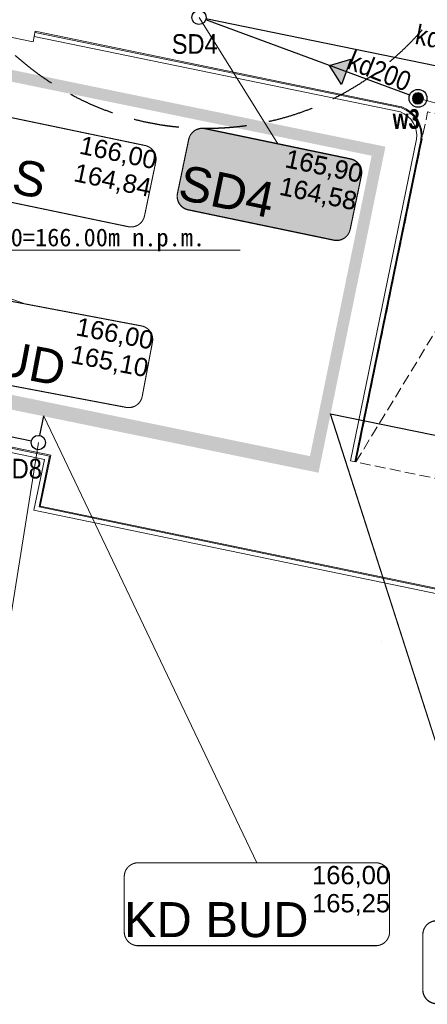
# Model space of a CAD drawing. Header units: millimetres. Extents: x 19047 to 276906, y -533553 to -451719.
# Tile 20 of 36: x 59867 to 71282, y -510258 to -482709. Entities that reach past the tile are written whole.
import ezdxf
from ezdxf.lldxf.tags import DXFTag

# ---------------------------------------------------------------- set-up
doc = ezdxf.new("R2010")
doc.units = ezdxf.units.MM
doc.header["$MEASUREMENT"] = 0
doc.linetypes.add('DASHED', pattern=[19.05, 12.7, -6.35])
doc.linetypes.add('Krawędzie ukryte drobniejsze', pattern=[425, 300, -125])
for name, color, linetype, lineweight in [('0_Nr_pióra__101', 7, 'Continuous', 5), ('ODLEGŁOŚCI BEZPIECZNE OD LPG', 1, 'DASHED', 30), ('PZT kanalizacja_Nr_pióra__19', 255, 'Continuous', 0), ('PZT kanalizacja_Nr_pióra__206', 7, 'Continuous', 30), ('PZT_i_WODA', 5, 'Continuous', 30), ('PZT_Nr_pióra__1', 7, 'Continuous', 13), ('PZT_Nr_pióra__101', 7, 'Continuous', 5)]:
    doc.layers.add(name, color=color, linetype=linetype, lineweight=lineweight)
for name, color, linetype, lineweight, true_color in [('_e_elektryka_Nr_pióra__218', 7, 'Continuous', 15, 0xd90005), ('PZT_i_KD', 7, 'Continuous', 30, 0x136734), ('PZT_Nr_pióra__201', 7, 'Continuous', 5, 0x595959)]:
    doc.layers.add(name, color=color, linetype=linetype, lineweight=lineweight, true_color=true_color)
doc.layers.add('IS_Węzeł_sieci_kanalizacyjnej_-_opisy', color=7, linetype='Continuous')
doc.layers.add('IS_Węzły_sieci_wodociągowej_-_opisy', color=7, linetype='Continuous')
doc.styles.add('GENERATED_STYLE_9', font='txt')
tags = doc.linetypes.add('SOLID', pattern=[10, 10, 0]).pattern_tags.tags
tags[6:7] = [DXFTag(74, 4), DXFTag(75, 0), DXFTag(340, '0'), DXFTag(46, 0.0), DXFTag(50, 0.0), DXFTag(44, 0.0), DXFTag(45, 0.0)]
tags[4:5] = [DXFTag(74, 4), DXFTag(75, 0), DXFTag(340, '0'), DXFTag(46, 0.0), DXFTag(50, 0.0), DXFTag(44, 0.0), DXFTag(45, 0.0)]

# ---------------------------------------------------------------- blocks, each defined once
blk = doc.blocks.new('Etykieta_3', base_point=(42607, -698045))
at = {"layer": '0_Nr_pióra__101', "linetype": 'Continuous'}
for p, q in [((43167, -696601), (42047, -696601)), ((42047, -696601), (42047, -698043)), ((43167, -698043), (43167, -696601)), ((42047, -698043), (43167, -698043))]:
    blk.add_line(p, q, dxfattribs=at)
at = {"layer": '0_Nr_pióra__101', "insert": (43734, -696871), "char_height": 875, "attachment_point": 3, "style": 'GENERATED_STYLE_9'}
blk.add_mtext('\\A1;{\\pt0,101000;\\fArial Narrow|b1|i0|c238|p34;2. \\fArial Narrow|b1|i0|c238|p34;\\A1{\\H.66x;\\S^  ;}\\fArial Narrow|b1|i0|c238|p34;\\fArial Narrow|b1|i0|c238|p34;\\A1{\\H.66x;\\S^  ;}\\fArial Narrow|b1|i0|c238|p34;\\fArial Narrow|b1|i0|c238|p34;\\fArial Narrow|b1|i0|c238|p34;\\fArial Narrow|b1|i0|c238|p34;\\fArial Narrow|b1|i0|c238|p34;\\fArial Narrow|b1|i0|c238|p34;\\fArial Narrow|b1|i0|c238|p34;\\fArial Narrow|b1|i0|c238|p34;\\fArial Narrow|b1|i0|c238|p34;\\fArial Narrow|b1|i0|c238|p34;\\fArial Narrow|b1|i0|c238|p34;\\fArial Narrow|b1|i0|c238|p34;\\fArial Narrow|b1|i0|c238|p34;\\fArial Narrow|b1|i0|c238|p34;\\fArial Narrow|b1|i0|c238|p34;\\fArial Narrow|b1|i0|c238|p34;\\fArial Narrow|b1|i0|c238|p34;\\fArial Narrow|b1|i0|c238|p34;\\fArial Narrow|b1|i0|c238|p34;\\fArial Narrow|b1|i0|c238|p34;\\fArial Narrow|b1|i0|c238|p34;\\fArial Narrow|b1|i0|c238|p34;\\fArial Narrow|b1|i0|c238|p34;\\fArial Narrow|b1|i0|c238|p34;\\fArial Narrow|b1|i0|c238|p34;\\fArial Narrow|b1|i0|c238|p34;}', dxfattribs=at)

msp = doc.modelspace()

# ---------------------------------------------------------------- hatches: boundary and pattern name
at = {"layer": 'PZT kanalizacja_Nr_pióra__19', "linetype": 'Continuous', "lineweight": 0, "true_color": 0x3f3f3f}
for points in [[(70863, -484913, 1), (71163, -484913, 1)], [(70872, -484908, 1), (71172, -484908, 1)]]:
    msp.add_hatch(color=250, dxfattribs=at).paths.add_polyline_path(points)
at = {"layer": 'PZT_i_KD'}
msp.add_hatch(color=256, dxfattribs=at).paths.add_polyline_path([(68542, -483994), (68882, -484518), (69140, -483814)])
at = {"layer": 'PZT_i_WODA', "lineweight": 30, "transparency": 33554457}
msp.add_hatch(color=6, dxfattribs=at).paths.add_polyline_path([(68662, -488880, 0.414214), (69119, -488581), (69435, -487066, 0.414214), (69135, -486609), (65056, -485760, 0.414214), (64598, -486060), (64283, -487574, 0.414214), (64583, -488031)])
at = {"layer": 'PZT_Nr_pióra__1', "linetype": 'Continuous'}
h = msp.add_hatch(color=256, dxfattribs=at)
h.paths.add_polyline_path([(57322, -483641), (70100, -486266), (68227, -495383), (55449, -492758)])
h.paths.add_polyline_path([(69722, -486515), (57571, -484019), (55843, -492431), (67994, -494927)], flags=0)
h = msp.add_hatch(color=256, dxfattribs=at)
h.paths.add_polyline_path([(57331, -483637), (70109, -486262), (68236, -495379), (55458, -492754)])
h.paths.add_polyline_path([(69731, -486511), (57580, -484014), (55852, -492426), (68003, -494922)], flags=0)

# ---------------------------------------------------------------- linework, layer by layer
at = {"layer": '_e_elektryka_Nr_pióra__218', "linetype": 'Continuous'}
msp.add_line((70000, -500097), (70000, -500097), dxfattribs=at)
at = {"layer": 'IS_Węzeł_sieci_kanalizacyjnej_-_opisy', "linetype": 'SOLID', "lineweight": 20, "ltscale": 10}
for p, q in [((67099, -486179), (64889, -482645)), ((91824, -490645), (71022, -484908)), ((60041, -490665), (56170, -489280)), ((66510, -506298), (60541, -493802)), ((58693, -505162), (60395, -494543))]:
    msp.add_line(p, q, dxfattribs=at)
at = {"layer": 'IS_Węzeł_sieci_kanalizacyjnej_-_opisy', "linetype": 'SOLID', "ltscale": 10}
for points in [[(58826, -487651, 30, 30, 0), (62905, -488500, 30, 30, 0.414214), (63362, -488200, 30, 30, 0), (63678, -486686, 30, 30, 0.414214), (63378, -486229, 30, 30, 0), (59299, -485379, 30, 30, 0.414214), (58841, -485679, 30, 30, 0), (58526, -487193, 30, 30, 0.414214), (58826, -487651, 30, 30, 0)], [(64583, -488031, 30, 30, 0), (68662, -488880, 30, 30, 0.414214), (69119, -488581, 30, 30, 0), (69435, -487066, 30, 30, 0.414214), (69135, -486609, 30, 30, 0), (65056, -485760, 30, 30, 0.414214), (64598, -486060, 30, 30, 0), (64283, -487574, 30, 30, 0.414214), (64583, -488031, 30, 30, 0)], [(64586, -488026, 30, 30, 0), (68666, -488875, 30, 30, 0.414214), (69123, -488575, 30, 30, 0), (69438, -487061, 30, 30, 0.414214), (69139, -486603, 30, 30, 0), (65059, -485754, 30, 30, 0.414214), (64602, -486054, 30, 30, 0), (64287, -487568, 30, 30, 0.414214), (64586, -488026, 30, 30, 0)], [(56374, -492333, 30, 30, 0), (62847, -493556, 30, 30, 0.414214), (63298, -493248, 30, 30, 0), (63585, -491728, 30, 30, 0.414214), (63277, -491277, 30, 30, 0), (56805, -490054, 30, 30, 0.414214), (56353, -490362, 30, 30, 0), (56066, -491882, 30, 30, 0.414214), (56374, -492333, 30, 30, 0)], [(63181, -508618, 30, 30, 0), (69838, -508618, 30, 30, 0.414214), (70225, -508231, 30, 30, 0), (70225, -506685, 30, 30, 0.414214), (69838, -506298, 30, 30, 0), (63181, -506298, 30, 30, 0.414214), (62795, -506685, 30, 30, 0), (62795, -508231, 30, 30, 0.414214), (63181, -508618, 30, 30, 0)]]:
    msp.add_lwpolyline(points, format="xyseb", dxfattribs=at)
at = {"layer": 'IS_Węzły_sieci_wodociągowej_-_opisy', "linetype": 'SOLID', "lineweight": 20, "ltscale": 10}
for p, q in [((73117, -507923), (68562, -493739)), ((73121, -507917), (68566, -493733))]:
    msp.add_line(p, q, dxfattribs=at)
at = {"layer": 'IS_Węzły_sieci_wodociągowej_-_opisy', "linetype": 'SOLID', "ltscale": 10}
for points in [[(71541, -510243, 30, 30, 0), (79628, -510243, 30, 30, 0.414214), (80014, -509856, 30, 30, 0), (80014, -508310, 30, 30, 0.414214), (79628, -507923, 30, 30, 0), (71541, -507923, 30, 30, 0.414214), (71154, -508310, 30, 30, 0), (71154, -509856, 30, 30, 0.414214), (71541, -510243, 30, 30, 0)], [(71545, -510237, 30, 30, 0), (79631, -510237, 30, 30, 0.414214), (80018, -509851, 30, 30, 0), (80018, -508304, 30, 30, 0.414214), (79631, -507917, 30, 30, 0), (71545, -507917, 30, 30, 0.414214), (71158, -508304, 30, 30, 0), (71158, -509851, 30, 30, 0.414214), (71545, -510237, 30, 30, 0)]]:
    msp.add_lwpolyline(points, format="xyseb", dxfattribs=at)
at = {"layer": 'ODLEGŁOŚCI BEZPIECZNE OD LPG', "ltscale": 100}
msp.add_circle((65088, -477756), 8000, dxfattribs=at)
at = {"layer": 'PZT kanalizacja_Nr_pióra__206', "linetype": 'Continuous', "flags": 128}
for points in [[(70863, -484913, 1), (71163, -484913, 1)], [(70872, -484908, 1), (71172, -484908, 1)]]:
    msp.add_lwpolyline(points, format="xyb", close=True, dxfattribs=at)
at = {"layer": 'PZT_i_KD'}
for p, q in [((70788, -484822), (65076, -482714)), ((76738, -485079), (65084, -482685)), ((60194, -494501), (53472, -493118)), ((60430, -494345), (60543, -493797))]:
    msp.add_line(p, q, dxfattribs=at)
msp.add_lwpolyline([(68882, -484518), (68542, -483994), (69140, -483814), (68882, -484518)], dxfattribs=at)
for centre, radius in [((64888, -482645), 200), ((71022, -484908), 250), ((60390, -494541), 200)]:
    msp.add_circle(centre, radius, dxfattribs=at)
at = {"layer": 'PZT_i_WODA'}
msp.add_line((68566, -493733), (77919, -495655), dxfattribs=at)
at = {"layer": 'PZT_Nr_pióra__1', "linetype": 'Continuous', "flags": 128}
msp.add_lwpolyline([(76183, -497952), (75828, -499663), (60265, -496433), (60560, -495013), (54022, -493656), (54846, -489649), (48167, -488274), (48455, -486876), (37993, -484727), (39478, -477498)], dxfattribs=at)
at = {"layer": 'PZT_Nr_pióra__101', "linetype": 'Continuous', "flags": 128}
for points in [[(76092, -497811), (75735, -499521), (60409, -496340), (60704, -494921), (54163, -493563), (54988, -489555), (48309, -488181), (48596, -486783), (38134, -484633), (39571, -477639)], [(76068, -497775), (75712, -499486), (60445, -496317), (60739, -494897), (54199, -493540), (55024, -489532), (48344, -488160), (48632, -486759), (38170, -484610), (39594, -477675)], [(70556, -485144), (60305, -483034), (60275, -483181)], [(70559, -485176), (60299, -483064)], [(70556, -485144), (70567, -485147)], [(58284, -487811), (58284, -489532), (57575, -489160), (66037, -489160)], [(52262, -488965), (55024, -489532), (54199, -493540), (60739, -494897), (60445, -496317), (75712, -499486), (76068, -497775)]]:
    msp.add_lwpolyline(points, dxfattribs=at)
for points in [[(40435, -478950), (40288, -478920), (39252, -483965), (52867, -486762), (53752, -482547), (53752, -482547, -0.414333), (54559, -482005), (58316, -482778), (58286, -482925), (60245, -483328), (60275, -483181), (70526, -485291, -0.348517), (70981, -486052), (69132, -495054), (69279, -495084)], [(70559, -485176, -0.351839), (71100, -486068), (69249, -495078)], [(70567, -485147, -0.352559), (71130, -486072), (69279, -495084)]]:
    msp.add_lwpolyline(points, format="xyb", dxfattribs=at)
at = {"layer": 'PZT_Nr_pióra__201', "linetype": 'Krawędzie ukryte drobniejsze'}
msp.add_line((69279, -495084), (74817, -486013), dxfattribs=at)
at = {"layer": 'PZT_Nr_pióra__201', "linetype": 'Krawędzie ukryte drobniejsze', "flags": 128}
msp.add_lwpolyline([(69279, -495084), (71291, -485289), (74817, -486013), (72805, -495808)], close=True, dxfattribs=at)

# ---------------------------------------------------------------- block references
at = {"linetype": 'Continuous'}
msp.add_blockref('Etykieta_3', (64589, -480221), dxfattribs=at)

# ---------------------------------------------------------------- texts
at = {"layer": 'IS_Węzeł_sieci_kanalizacyjnej_-_opisy', "linetype": 'SOLID', "ltscale": 10}
for s, insert, char_height, attachment_point, rotation in [('{\\fArial|b0|i0|c0|p0;166,00}', (61490, -486545), 511.2, 7, 348.2408), ('{\\fArial|b0|i0|c0|p0;RS}', (60489, -487743), 979.2, 9, 348.2408), ('\\fArial|b0|i0;165,90', (67247, -486926), 511.2, 7, 348.2408), ('\\fArial|b0|i0;165,90', (67251, -486920), 511.2, 7, 348.2408), ('{\\fArial|b0|i0|c0|p0;164,84}', (61454, -486722), 511.2, 1, 348.2408), ('\\fArial|b0|i0;SD4', (66864, -488275), 979.2, 9, 348.2408), ('\\fArial|b0|i0;SD4', (66868, -488270), 979.2, 9, 348.2408), ('\\fArial|b0|i0;164,58', (67211, -487102), 511.2, 1, 348.2408), ('\\fArial|b0|i0;164,58', (67214, -487096), 511.2, 1, 348.2408), ('\\fArial|b0|i0;KS BUD', (61038, -492985), 979.2, 9, 349.3012), ('\\fArial|b0|i0;166,00', (61396, -491628), 511.2, 7, 349.3012), ('\\fArial|b0|i0;165,10', (61362, -491805), 511.2, 1, 349.3012)]:
    msp.add_mtext(s, dxfattribs=dict(at, insert=insert, char_height=char_height, attachment_point=attachment_point, rotation=rotation))
for s, insert, char_height, attachment_point in [('\\fArial|b0|i0;166,00', (68055, -506993), 511.2, 7), ('\\fArial|b0|i0;165,25', (68055, -507173), 511.2, 1), ('\\fArial|b0|i0;KD BUD', (67955, -508392), 979.2, 9)]:
    msp.add_mtext(s, dxfattribs=dict(at, insert=insert, char_height=char_height, attachment_point=attachment_point))
at = {"layer": 'PZT_i_KD', "color": 7, "linetype": 'Continuous', "char_height": 550, "attachment_point": 8, "style": 'GENERATED_STYLE_9'}
for insert, rotation in [((71793, -483564), 348.7619), ((69840, -484405), 338.335)]:
    msp.add_mtext('\\A1;{\\W0.9;kd200}', dxfattribs=dict(at, insert=insert, rotation=rotation))
for s, insert in [('\\A1;{\\W0.9;SD4}', (64769, -483671)), ('\\A1;{\\W0.900000x;\\fArial Narrow|b1|i0|c238|p34;w3}', (70691, -485772)), ('\\A1;{\\W0.9;SD8}', (59845, -495553))]:
    msp.add_mtext(s, dxfattribs=dict(at, insert=insert))
at = {"layer": 'PZT_Nr_pióra__1', "linetype": 'Continuous', "insert": (57575, -488550), "char_height": 500, "attachment_point": 1, "style": 'GENERATED_STYLE_9'}
msp.add_mtext('\\A1;{\\fMS Gothic|b0|i0|c238|p49;± 0.00=166.00m n.p.m.}', dxfattribs=at)

doc.saveas('drawing.dxf')
